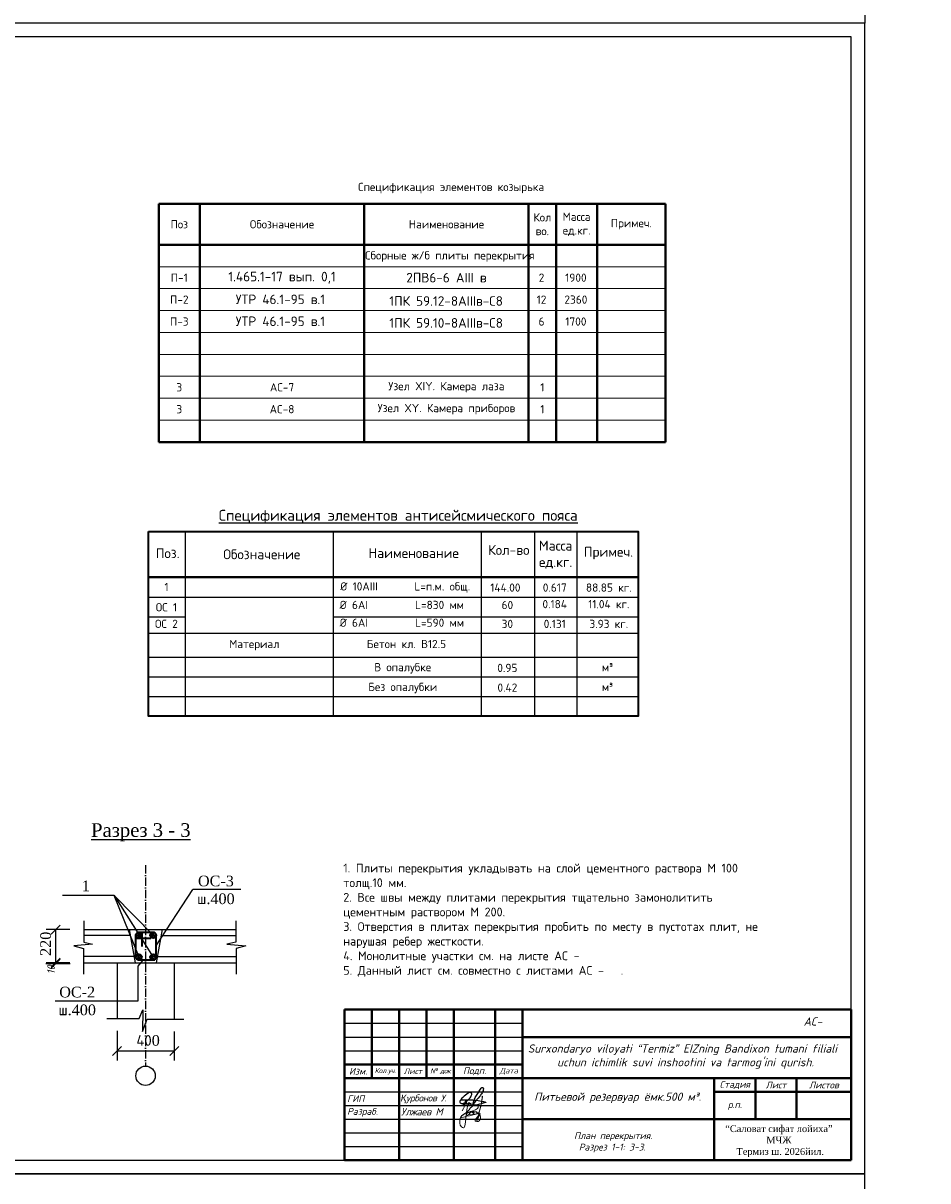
# Model space of a CAD drawing. Header units: millimetres. Extents: x -3143211 to -2549809, y 1060331 to 1394375.
# Tile 100 of 151: x -3028620 to -2995603, y 1202555 to 1244807. Entities that reach past the tile are written whole.
import ezdxf

# ---------------------------------------------------------------- set-up
doc = ezdxf.new("R2010")
doc.units = ezdxf.units.MM
doc.linetypes.add('ACAD_ISO10W100', pattern=[18, 12, -3, 0, -3])
for name, color, linetype in [('(002) Рамка', 7, 'Continuous'), ('0 @ 1', 7, 'Continuous'), ('Рамка', 7, 'Continuous')]:
    doc.layers.add(name, color=color, linetype=linetype)
doc.styles.add('Arial', font='arial.ttf')
doc.styles.get("Standard").update_dxf_attribs({"font": 'isocpeui.ttf'})
doc.styles.add('V@ler@Live', font='isocpeui.ttf')
doc.styles.add('ValeraTextStyle', font='isocpeur.ttf')
pattern_1 = [(50, (-4323027.096, 257550.24), (47.3680139, -4.1441622), [4.953, -54.483]), (355, (-4323027.096, 257550.24), (-9.1631348, 49.6747271), [3.9624, -43.5864]), (100.451, (-4323023.15, 257549.895), (38.2050504, 45.5303388), [4.2094, -46.3034]), (46.1842, (-4323027.096, 257563.45), (70.4805506, -10.9310053), [7.4295, -81.7245]), (96.6356, (-4323021.22, 257562.54), (61.725101, 64.3306445), [6.3141, -69.4551]), (351.184, (-4323027.1, 257563.45), (61.7251975, 64.3305306), [5.9436, -65.3796]), (21, (-4323020.492, 257560.146), (39.4198688, -26.5890348), [4.953, -54.483]), (326, (-4323020.492, 257560.146), (16.0685274, 47.8888712), [3.9624, -43.5864]), (71.4514, (-4323017.208, 257557.93), (55.4882876, 21.299943), [4.2094, -46.3034]), (37.5, (-4323027.096, 257550.24), (0.80303685, 21.9843101), [0, -43.05808, 0, -44.2468, 0, -43.7515]), (7.5, (-4323027.096, 257550.24), (17.37311225, 26.04694945), [0, -25.22728, 0, -42.06748, 0, -16.6751]), (327.5, (-4323041.823, 257550.24), (35.25355474, -1.48947344), [0, -16.51, 0, -51.5112, 0, -68.3514]), (317.5, (-4323048.427, 257550.24), (38.51358716, 6.61088767), [0, -21.463, 0, -34.20872, 0, -48.5394])]

# ---------------------------------------------------------------- blocks, each defined once
blk = doc.blocks.new('_Oblique')
at = {"color": 0, "linetype": 'ByBlock', "lineweight": -2}
blk.add_line((-0.5, -0.5), (0.5, 0.5), dxfattribs=at)

msp = doc.modelspace()

# ---------------------------------------------------------------- hatches: boundary and pattern name
h = msp.add_hatch()
h.set_pattern_fill('AR-CONC', color=256, scale=0.26, style=0)
h.set_pattern_definition(pattern_1)
h.paths.add_polyline_path([(-3024291.64384, 1211532.51026, 0.336450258), (-3024379.35294, 1211626.67617), (-3024415.74308, 1211626.67617, 0.0715204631), (-3024444.55322, 1211617.30191), (-3024331.79709, 1211438.08889, 0.2037968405), (-3024291.64384, 1211511.08623)])
h.paths.add_polyline_path([(-3024444.55322, 1211617.30191, 0.2568381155), (-3024503.3746, 1211533.25139), (-3024503.3746, 1211510.3451, 0.588878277), (-3024331.79709, 1211438.08889)])
h = msp.add_hatch()
h.set_pattern_fill('AR-CONC', color=256, scale=0.26, style=0)
h.set_pattern_definition(pattern_1)
h.paths.add_polyline_path([(-3023769.78375, 1211523.25205, 0.3458816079), (-3023851.05111, 1211626.67617), (-3023901.40549, 1211626.67617, 0.3458816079), (-3023982.67284, 1211523.25205, 1)])
h = msp.add_hatch()
h.set_pattern_fill('AR-CONC', color=256, scale=0.26, style=0)
h.set_pattern_definition(pattern_1)
h.paths.add_polyline_path([(-3024420.64384, 1210614.52254), (-3024374.45218, 1210614.52254, 0.3515111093), (-3024291.10347, 1210718.43127, 0.9474992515), (-3024503.3746, 1210729.88441), (-3024503.3746, 1210706.97812, 0.3215064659)])
h = msp.add_hatch()
h.set_pattern_fill('AR-CONC', color=256, scale=0.26, style=0)
h.set_pattern_definition(pattern_1)
h.paths.add_polyline_path([(-3023983.52628, 1210715.37063, 0.321730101), (-3023911.14204, 1210614.52254), (-3023843.02144, 1210614.52254, 0.284174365), (-3023771.64308, 1210700.77165), (-3023771.64308, 1210729.9696, 0.9334698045)])

# ---------------------------------------------------------------- linework, layer by layer
at = {"color": 0}
for p, q in [((-2997896.73173, 1286804.62022), (-2997896.73173, 1244804.62022)), ((-2997896.73173, 1244804.62022), (-3057296.73173, 1244804.62022)), ((-2997896.73173, 1202804.62022), (-2997896.73173, 1244804.62022))]:
    msp.add_line(p, q, dxfattribs=at)
at = {"color": 1}
msp.add_line((-2997896.73173, 1244804.62022), (-3057296.73173, 1244804.62022), dxfattribs=at)
at = {"color": 0, "lineweight": 40, "ltscale": 25}
for p, q in [((-3023671.9014, 1229517.8704), (-3023671.9014, 1238217.8704)), ((-3023671.9014, 1238217.8704), (-3005171.9014, 1238217.8704)), ((-3022171.9014, 1229517.8704), (-3022171.9014, 1238217.8704)), ((-3016171.9014, 1229517.8704), (-3016171.9014, 1238217.8704)), ((-3010171.9014, 1238217.8704), (-3010171.9014, 1229517.8704)), ((-3009171.9014, 1238217.8704), (-3009171.9014, 1229517.8704)), ((-3007671.9014, 1238217.8704), (-3007671.9014, 1229517.8704)), ((-3005171.9014, 1238217.8704), (-3005171.9014, 1229517.8704)), ((-3023671.9014, 1236717.8704), (-3005171.9014, 1236717.8704)), ((-3023671.9014, 1229517.8704), (-3005171.9014, 1229517.8704))]:
    msp.add_line(p, q, dxfattribs=at)
at = {"color": 0, "lineweight": 0, "ltscale": 25}
for p, q in [((-3023671.9014, 1235917.8704), (-3005171.9014, 1235917.8704)), ((-3023671.9014, 1235117.8704), (-3005171.9014, 1235117.8704)), ((-3023671.9014, 1234317.8704), (-3005171.9014, 1234317.8704)), ((-3023671.9014, 1233517.8704), (-3005171.9014, 1233517.8704)), ((-3016171.9014, 1233517.8704), (-3005171.9014, 1233517.8704)), ((-3023671.9014, 1232717.8704), (-3005171.9014, 1232717.8704)), ((-3023671.9014, 1231917.8704), (-3005171.9014, 1231917.8704)), ((-3023671.9014, 1231117.8704), (-3005171.9014, 1231117.8704)), ((-3023671.9014, 1230317.8704), (-3005171.9014, 1230317.8704))]:
    msp.add_line(p, q, dxfattribs=at)
for p, q in [((-3024045.73116, 1226254.19961), (-3006173.35992, 1226254.19961)), ((-3024045.73116, 1219509.48557), (-3024045.73116, 1226254.19961)), ((-3022695.73116, 1219509.48557), (-3022695.73116, 1226254.19961)), ((-3017295.73116, 1219509.48557), (-3017295.73116, 1226254.19961)), ((-3011895.73116, 1219509.48557), (-3011895.73116, 1226254.19961)), ((-3009950.23235, 1219509.48557), (-3009950.23235, 1226254.19961)), ((-3009950.23235, 1219509.48557), (-3009950.23235, 1226254.19961)), ((-3008401.84431, 1219509.48557), (-3008401.84431, 1226254.19961)), ((-3024045.73116, 1224583.06672), (-3006173.35992, 1224583.06672)), ((-3024045.73116, 1223863.06672), (-3006173.35992, 1223863.06672)), ((-3024045.73116, 1223143.06672), (-3022695.73116, 1223143.06672)), ((-3017295.73116, 1223143.06672), (-3006173.35992, 1223143.06672)), ((-3024045.73116, 1222538.63317), (-3006173.35992, 1222538.63317)), ((-3024045.73116, 1221669.48557), (-3006173.35992, 1221669.48557)), ((-3024045.73116, 1220949.48557), (-3006173.35992, 1220949.48557)), ((-3024045.73116, 1220229.48557), (-3006173.35992, 1220229.48557)), ((-3024045.73116, 1220229.48557), (-3006173.35992, 1220229.48557)), ((-3024045.73116, 1220229.48557), (-3006173.35992, 1220229.48557)), ((-3024045.73116, 1220229.48557), (-3006173.35992, 1220229.48557)), ((-3024045.73116, 1220229.48557), (-3006173.35992, 1220229.48557)), ((-3024045.73116, 1220229.48557), (-3006173.35992, 1220229.48557)), ((-3024045.73116, 1219509.48557), (-3006173.35992, 1219509.48557)), ((-3024045.73116, 1219509.48557), (-3006173.35992, 1219509.48557)), ((-3024045.73116, 1219509.48557), (-3006173.35992, 1219509.48557)), ((-3024045.73116, 1219509.48557), (-3006173.35992, 1219509.48557)), ((-3024045.73116, 1219509.48557), (-3006173.35992, 1219509.48557)), ((-3024045.73116, 1219509.48557), (-3006173.35992, 1219509.48557)), ((-3024045.73116, 1219509.48557), (-3006173.35992, 1219509.48557)), ((-3024045.73116, 1219509.48557), (-3006173.35992, 1219509.48557)), ((-3024045.73116, 1219509.48557), (-3006173.35992, 1219509.48557)), ((-3024045.73116, 1219509.48557), (-3006173.35992, 1219509.48557)), ((-3024045.73116, 1219509.48557), (-3006173.35992, 1219509.48557))]:
    msp.add_line(p, q)
at = {"color": 1, "linetype": 'ACAD_ISO10W100', "ltscale": 25}
msp.add_line((-3024148.8275, 1214076.15132), (-3024148.8275, 1206743.90622), dxfattribs=at)
at = {"ltscale": 0.01}
for p, q in [((-3023771.64308, 1211119.65883), (-3022429.58497, 1213182.03089)), ((-3020675.67974, 1213182.03089), (-3022429.58497, 1213182.03089)), ((-3025192.1555, 1212770.46864), (-3025179.05863, 1212783.56551)), ((-3025178.61486, 1212784.00928), (-3025146.34024, 1212816.2839)), ((-3023105.22037, 1210514.32761), (-3021654.55027, 1210514.32761))]:
    msp.add_line(p, q, dxfattribs=at)
at = {"linetype": 'ByBlock'}
for p, q in [((-3025292.61282, 1212965.19605), (-3027182.05184, 1212965.19605)), ((-3025292.61282, 1212965.19605), (-3024378.8887, 1211503.68946)), ((-3024385.3283, 1210718.02318), (-3025292.61282, 1212965.19605)), ((-3023876.2283, 1211523.25205), (-3025292.61282, 1212965.19605)), ((-3025292.61282, 1212965.19605), (-3023877.08174, 1210715.37063)), ((-3026407.05119, 1212042.00502), (-3026407.05119, 1211262.8681)), ((-3020862.26279, 1212042.00502), (-3020862.26279, 1211262.8681)), ((-3026920.50882, 1211722.4742), (-3027779.78766, 1211722.4742)), ((-3027436.58766, 1211722.4742), (-3027436.58766, 1210473.4602)), ((-3026407.05119, 1211722.4742), (-3020862.26279, 1211722.4742)), ((-3024713.07511, 1211503.66005), (-3026407.05119, 1211503.66005)), ((-3024752.8595, 1211722.4742), (-3024533.2115, 1210514.4102)), ((-3023544.7955, 1211722.4742), (-3023764.4435, 1210514.4102)), ((-3023584.57989, 1211503.66005), (-3020862.26279, 1211503.66005)), ((-3026084.76114, 1211187.93344), (-3026774.34082, 1211127.9959)), ((-3026774.34082, 1211127.9959), (-3026422.02519, 1211038.11511)), ((-3026422.02519, 1211038.11511), (-3026422.02519, 1210101.61029)), ((-3026407.05119, 1211262.8681), (-3026084.76114, 1211187.93344)), ((-3020862.26279, 1211262.8681), (-3021184.55285, 1211187.93344)), ((-3021184.55285, 1211187.93344), (-3020494.97317, 1211127.9959)), ((-3020494.97317, 1211127.9959), (-3020847.2888, 1211038.11511)), ((-3020847.2888, 1211038.11511), (-3020847.2888, 1210101.61029)), ((-3024574.8733, 1210743.55012), (-3026422.02519, 1210743.55012)), ((-3024259.95013, 1210601.98865), (-3024432.96574, 1210391.92673)), ((-3023722.7817, 1210743.55012), (-3020847.2888, 1210743.55012)), ((-3026920.50882, 1210514.4102), (-3027779.78766, 1210514.4102)), ((-3026422.02519, 1210514.4102), (-3020847.2888, 1210514.4102)), ((-3025192.1555, 1210514.4102), (-3025192.1555, 1208478.59809)), ((-3024432.96574, 1210391.92673), (-3024432.96574, 1209107.63119)), ((-3023105.4995, 1210514.4102), (-3023105.4995, 1208453.60287)), ((-3024432.96574, 1209107.63119), (-3027446.26912, 1209107.63119)), ((-3025566.0399, 1208478.59809), (-3024382.93902, 1208478.59809)), ((-3024382.93902, 1208478.59809), (-3024249.64718, 1208795.01725)), ((-3024249.64718, 1208795.01725), (-3024266.25047, 1208003.89284)), ((-3024266.25047, 1208003.89284), (-3024099.67446, 1208453.60287)), ((-3024099.67446, 1208453.60287), (-3022758.22163, 1208453.60287)), ((-3025192.1555, 1208028.70078), (-3025192.1555, 1206952.93673)), ((-3023105.4995, 1208003.70556), (-3023105.4995, 1206952.93673)), ((-3025192.1555, 1207296.13673), (-3023105.4995, 1207296.13673))]:
    msp.add_line(p, q, dxfattribs=at)
at = {"lineweight": 35}
for p, q in [((-3024507.95214, 1211415.33899), (-3023959.88836, 1211415.33899)), ((-3024503.3746, 1210706.97812), (-3024503.3746, 1211533.25139)), ((-3024455.77917, 1211626.67617), (-3023823.35309, 1211626.67617)), ((-3024291.64384, 1211634.48081), (-3024291.64384, 1211109.68307)), ((-3023771.64308, 1211538.54601), (-3023771.64308, 1210700.77165)), ((-3023815.32342, 1210614.52254), (-3024420.64384, 1210614.52254))]:
    msp.add_line(p, q, dxfattribs=at)
at = {"ltscale": 0.008}
msp.add_line((-3026901.84585, 1210473.4602), (-3027793.12792, 1210473.4602), dxfattribs=at)
at = {"color": 0, "lineweight": 40, "ltscale": 100}
for p, q in [((-3016896.73173, 1208804.62022), (-2998396.73173, 1208804.62022)), ((-3016896.73173, 1208804.62022), (-3016896.73173, 1203304.62022)), ((-3015896.73173, 1208804.62022), (-3015896.73173, 1206304.62022)), ((-3014896.73173, 1208804.62022), (-3014896.73173, 1203304.62022)), ((-3013896.73173, 1208804.62022), (-3013896.73173, 1206304.62022)), ((-3012896.73173, 1208804.62022), (-3012896.73173, 1203304.62022)), ((-3011396.73173, 1208804.62022), (-3011396.73173, 1203304.62022)), ((-3010396.73173, 1208804.62022), (-3010396.73173, 1203304.62022)), ((-2998396.73173, 1208804.62022), (-2998396.73173, 1203304.62022)), ((-3010396.73173, 1207804.62022), (-2998396.73173, 1207804.62022)), ((-3016896.73173, 1206804.62022), (-3010396.73173, 1206804.62022)), ((-3016896.73173, 1206304.62022), (-2998396.73173, 1206304.62022)), ((-3003396.73173, 1206304.62022), (-3003396.73173, 1203304.62022)), ((-3001896.73173, 1206304.62022), (-3001896.73173, 1204804.62022)), ((-3000396.73173, 1206304.62022), (-3000396.73173, 1204804.62022)), ((-3003396.73173, 1205804.62022), (-2998396.73173, 1205804.62022)), ((-3010396.73173, 1204804.62022), (-2998396.73173, 1204804.62022)), ((-3016896.73173, 1203304.62022), (-2998396.73173, 1203304.62022))]:
    msp.add_line(p, q, dxfattribs=at)
at = {"color": 0, "ltscale": 100}
for p, q in [((-3016896.73173, 1208304.62022), (-3010396.73173, 1208304.62022)), ((-3016896.73173, 1207804.62022), (-3010396.73173, 1207804.62022)), ((-3016896.73173, 1207304.62022), (-3010396.73173, 1207304.62022)), ((-3016896.73173, 1205804.62022), (-3010396.73173, 1205804.62022)), ((-3016896.73173, 1205304.62022), (-3010396.73173, 1205304.62022)), ((-3016896.73173, 1204804.62022), (-3010396.73173, 1204804.62022)), ((-3016896.73173, 1204304.62022), (-3010396.73173, 1204304.62022)), ((-3016896.73173, 1203804.62022), (-3010396.73173, 1203804.62022))]:
    msp.add_line(p, q, dxfattribs=at)
at = {"color": 0}
for points in [[(-3057296.73173, 1202804.62022), (-2997896.73173, 1202804.62022), (-2997896.73173, 1244804.62022), (-3057296.73173, 1244804.62022)], [(-3055296.73173, 1203304.62022), (-2998396.73173, 1203304.62022), (-2998396.73173, 1244304.62022), (-3055296.73173, 1244304.62022)], [(-3057296.73173, 1160804.62022), (-2997896.73173, 1160804.62022), (-2997896.73173, 1202804.62022), (-3057296.73173, 1202804.62022)]]:
    msp.add_lwpolyline(points, close=True, dxfattribs=at)
at = {"lineweight": 35, "ltscale": 500}
for points in [[(-3024045.73116, 1226254.19961), (-3006173.35992, 1226254.19961), (-3006173.35992, 1224583.06672), (-3024045.73116, 1224583.06672)], [(-3024045.73116, 1224583.06672), (-3006173.35992, 1224583.06672), (-3006173.35992, 1219509.48557), (-3024045.73116, 1219509.48557)]]:
    msp.add_lwpolyline(points, close=True, dxfattribs=at)
at = {"color": 0, "ltscale": 100}
msp.add_lwpolyline([(-3012649.4322, 1205510.93729), (-3012665.166, 1205487.1682), (-3012678.25145, 1205455.91784), (-3012680.97758, 1205428.58192), (-3012669.12394, 1205405.35617), (-3012647.23408, 1205388.64364), (-3012626.29332, 1205381.76073), (-3012601.96004, 1205380.53203), (-3012580.79714, 1205381.48889), (-3012547.90177, 1205387.80638), (-3012516.68247, 1205400.90892), (-3012480.03109, 1205424.02593), (-3012435.26188, 1205456.41801), (-3012405.07245, 1205484.74342), (-3012329.81091, 1205563.72835), (-3012310.9299, 1205585.4753), (-3012286.53603, 1205620.34654), (-3012267.10979, 1205652.22757), (-3012252.83292, 1205686.37028), (-3012247.72394, 1205705.96429), (-3012248.67304, 1205727.70037), (-3012249.88465, 1205740.03089), (-3012252.2675, 1205747.33786), (-3012256.9928, 1205753.64448), (-3012266.78669, 1205763.98516), (-3012275.44975, 1205770.15042), (-3012287.64668, 1205777.47914), (-3012298.9349, 1205780.03441), (-3012321.16805, 1205780.03441), (-3012336.73732, 1205774.27146), (-3012374.45896, 1205752.85072), (-3012424.29676, 1205720.90444), (-3012478.45599, 1205681.58595), (-3012523.77042, 1205643.83325), (-3012572.43699, 1205600.69817), (-3012604.38327, 1205570.06759), (-3012649.4322, 1205510.93729), (-3012385.90873, 1205513.66687), (-3012329.73014, 1205510.86151), (-3012261.55655, 1205508.87166), (-3012211.76664, 1205507.4184), (-3012145.54433, 1205505.03333), (-3012074.68499, 1205500.90141), (-3012016.72937, 1205491.19139), (-3011956.53225, 1205478.09973), (-3011886.92492, 1205466.31288), (-3011821.25534, 1205449.50248), (-3011790.137, 1205443.5112), (-3011771.47812, 1205438.43329), (-3011742.68205, 1205429.65839), (-3011735.10945, 1205425.82005), (-3011731.49479, 1205424.0368), (-3011729.51582, 1205420.89437), (-3011730.94957, 1205418.45871), (-3011739.00681, 1205413.64176), (-3011835.51202, 1205384.45735), (-3011900.99986, 1205366.86407), (-3011964.77124, 1205348.05295), (-3012039.16445, 1205327.76305), (-3012067.61723, 1205322.06535), (-3012086.55404, 1205318.27323), (-3012128.96539, 1205317.5746), (-3012152.99577, 1205319.96677), (-3012165.93986, 1205325.82757), (-3012179.22725, 1205335.82029), (-3012185.64882, 1205344.61694), (-3012193.05987, 1205361.17724), (-3012194.97826, 1205384.48997), (-3012194.67535, 1205398.79947), (-3012187.52682, 1205424.99367), (-3012176.2184, 1205464.89933), (-3012148.43201, 1205535.55517), (-3012118.30317, 1205597.89281), (-3012080.41998, 1205664.22101), (-3012031.20818, 1205743.54302), (-3011986.56013, 1205807.27246), (-3011949.72701, 1205862.21614), (-3011928.36218, 1205900.49077), (-3011906.87066, 1205938.99237), (-3011897.44578, 1205950.83497), (-3011882.48233, 1205957.46779), (-3011868.10448, 1205958.8161), (-3011853.20161, 1205956.81538), (-3011835.14853, 1205947.68166), (-3011825.92006, 1205935.64472), (-3011821.3563, 1205919.7042), (-3011822.08327, 1205898.55529), (-3011825.94025, 1205875.44916), (-3011837.51118, 1205837.84868), (-3011854.494, 1205799.65016), (-3011873.7385, 1205766.26859), (-3011893.10975, 1205732.66715), (-3011911.17743, 1205705.80119), (-3011933.33293, 1205672.85679), (-3011957.48135, 1205642.65891), (-3012012.51669, 1205575.18596), (-3012060.67064, 1205518.0815), (-3012074.68499, 1205500.90141), (-3012111.43734, 1205460.4847), (-3012147.2204, 1205417.90416), (-3012210.85043, 1205346.07398), (-3012251.01449, 1205300.73388), (-3012255.84176, 1205302.86279), (-3012256.28602, 1205319.35785), (-3012262.30371, 1205328.70904), (-3012271.7947, 1205332.98232), (-3012286.25332, 1205337.41869), (-3012295.82509, 1205344.6713), (-3012291.86714, 1205354.63141), (-3012285.10229, 1205366.30952), (-3012270.92638, 1205381.42365), (-3012320.01702, 1205360.25299), (-3012329.14452, 1205367.67958), (-3012332.35531, 1205371.24608), (-3012307.47679, 1205391.39463), (-3012307.86047, 1205394.45008), (-3012309.79906, 1205395.0155), (-3012342.08862, 1205363.9391), (-3012352.04406, 1205358.99167), (-3012361.05041, 1205356.01234), (-3012367.51236, 1205355.15333), (-3012375.06477, 1205355.67526), (-3012381.34498, 1205357.75209), (-3012384.87885, 1205361.39471), (-3012385.48466, 1205364.00434), (-3012348.20728, 1205394.24348), (-3012348.28805, 1205397.98396), (-3012351.57961, 1205399.13654), (-3012392.12836, 1205360.0029), (-3012400.62986, 1205354.71839), (-3012413.95764, 1205350.34726), (-3012432.09149, 1205348.91196), (-3012443.13739, 1205351.6412), (-3012450.26573, 1205357.66511), (-3012452.2245, 1205367.96229), (-3012445.6212, 1205381.0757), (-3012435.76672, 1205398.11444), (-3012429.50671, 1205403.34458), (-3012425.38721, 1205404.13834), (-3012423.40824, 1205402.94226), (-3012423.61018, 1205401.14814), (-3012485.48336, 1205374.88869), (-3012506.92896, 1205366.99455), (-3012528.47553, 1205360.99239), (-3012543.76209, 1205355.07722), (-3012551.94913, 1205351.90922), (-3012555.61573, 1205348.59663), (-3012557.57451, 1205343.6057), (-3012557.45334, 1205334.49373), (-3012554.86856, 1205328.52419), (-3012549.57784, 1205323.70724), (-3012543.17647, 1205319.89065), (-3012536.09772, 1205315.6702), (-3012528.8794, 1205315.7696), (-3012520.82216, 1205317.80294), (-3012515.08718, 1205321.98923), (-3012508.95211, 1205326.46757), (-3012504.12205, 1205333.67822), (-3012499.1011, 1205341.17386), (-3012494.32816, 1205350.56473), (-3012491.17796, 1205359.00254), (-3012488.21806, 1205366.93062), (-3012486.41546, 1205371.7589), (-3012486.41149, 1205374.54705), (-3012484.17078, 1205383.47874), (-3012481.2629, 1205399.85419), (-3012476.05295, 1205425.04804), (-3012470.35836, 1205453.44956), (-3012459.13072, 1205490.56073), (-3012451.05034, 1205512.99213)], dxfattribs=at)
at = {"lineweight": 18, "elevation": 0}
msp.add_lwpolyline([(-3012598.39511, 1205110.93451), (-3012552.47911, 1205189.15458), (-3012527.27606, 1205245.79636), (-3012520.11145, 1205281.23472), (-3012518.47159, 1205315.88492), (-3012520.26762, 1205326.27517), (-3012525.44098, 1205333.00337), (-3012532.68369, 1205336.62698), (-3012521.82939, 1205326.27517), (-3012514.05959, 1205319.55659), (-3012495.41598, 1205305.59078), (-3012465.41049, 1205292.13439), (-3012444.69753, 1205289.02981), (-3012411.56851, 1205288.52039), (-3012396.04843, 1205292.65343), (-3012374.82789, 1205299.38162), (-3012364.98875, 1205308.17633), (-3012359.28829, 1205315.93298), (-3012358.78072, 1205324.20866), (-3012363.4465, 1205330.93685), (-3012370.68921, 1205330.93685), (-3012376.37014, 1205327.83227), (-3012381.03593, 1205323.17059), (-3012391.38264, 1205308.69536), (-3012398.11777, 1205294.71994), (-3012405.36048, 1205269.37387), (-3012415.70719, 1205221.78632), (-3012452.36972, 1204970.14224), (-3012468.26072, 1204821.824), (-3012493.44424, 1204615.22999), (-3012511.99025, 1204520.96799), (-3012525.24576, 1204497.13096), (-3012545.11927, 1204489.18208), (-3012559.68277, 1204489.18208), (-3012584.86629, 1204499.78379), (-3012616.66781, 1204522.2944), (-3012665.68783, 1204584.53981), (-3012685.56134, 1204665.31659), (-3012686.88884, 1204764.63435), (-3012672.32535, 1204837.47186), (-3012644.48682, 1204893.0948), (-3012614.0128, 1204926.19752), (-3012508.00774, 1204999.03503), (-3012427.1862, 1205059.95402), (-3012338.39963, 1205147.35327), (-3012301.30762, 1205202.97621), (-3012237.70458, 1205273.16089), (-3012199.28507, 1205304.9468), (-3012160.84603, 1205318.19173), (-3012122.42652, 1205326.131), (-3012095.93501, 1205326.131), (-3012066.76898, 1205318.19173), (-3012025.69446, 1205300.97716), (-3012011.13096, 1205277.14013), (-3012011.13096, 1205251.97669), (-3012015.09395, 1205226.81324), (-3012037.62247, 1205197.68016), (-3012110.49851, 1205148.67968), (-3012250.9601, 1205095.70957), (-3012398.03968, 1205050.67873), (-3012476.20622, 1205022.87206), (-3012531.86376, 1204984.47329), (-3012616.66781, 1204926.19752), (-3012640.52383, 1204893.0948), (-3012648.05936, 1204876.18781), (-3012649.09403, 1204867.33543), (-3012645.9705, 1204860.04976), (-3012639.72342, 1204856.39731), (-3012630.86038, 1204855.35925), (-3012549.57031, 1204876.70684), (-3012492.25339, 1204896.49735), (-3012429.2165, 1204922.01643), (-3012387.36109, 1204945.88229), (-3012339.3367, 1204993.88315), (-3012324.67559, 1205025.87091), (-3012325.72978, 1205041.41304), (-3012332.543, 1205046.13239), (-3012348.80492, 1205051.37077), (-3012366.12103, 1205050.32309), (-3012382.91005, 1205046.13239), (-3012393.92052, 1205038.78904), (-3012409.65534, 1205027.78364), (-3012422.2471, 1205013.63521), (-3012443.74095, 1204981.65706), (-3012450.57369, 1204961.732), (-3012454.24384, 1204941.81654), (-3012449.51949, 1204923.46779), (-3012437.98192, 1204916.12445), (-3012421.72001, 1204913.51007), (-3012329.39994, 1204931.33017), (-3012239.71536, 1204955.96497), (-3012214.53184, 1204970.64205), (-3012199.32411, 1205002.62019), (-3012198.79702, 1205017.29727), (-3012199.32411, 1205031.97435), (-3012208.77282, 1205043.50839), (-3012218.72909, 1205051.89941), (-3012231.32085, 1205058.18547), (-3012254.92309, 1205058.71411), (-3012279.57951, 1205053.47573), (-3012295.84143, 1205047.18006), (-3012307.9061, 1205040.89401), (-3012319.44366, 1205027.26461), (-3012326.78398, 1205012.58753), (-3012327.83817, 1204994.75782), (-3012316.80818, 1204974.84236), (-3012297.4032, 1204960.68432), (-3012273.80097, 1204958.58897), (-3012229.23199, 1204962.77967), (-3012197.76235, 1204966.97999), (-3012141.63628, 1204977.98539), (-3012087.05245, 1204993.71975), (-3012067.62795, 1205005.78245), (-3012058.72587, 1205020.45952), (-3012057.67168, 1205047.71832), (-3012061.86893, 1205060.30004), (-3012075.49536, 1205071.30545), (-3012092.81148, 1205074.97712), (-3012120.08386, 1205073.92944), (-3012143.159, 1205068.16242), (-3012168.34252, 1205051.90902), (-3012182.49605, 1205030.93628), (-3012184.07735, 1205016.78785), (-3012178.2988, 1205003.15845), (-3012165.72656, 1204995.29607), (-3012139.48884, 1204985.33835), (-3012110.65469, 1204986.90506), (-3012036.15831, 1205004.20613), (-3012001.77987, 1205012.5587), (-3011951.93992, 1205143.16256), (-3011916.89773, 1205273.76642), (-3011880.52804, 1205450.14123), (-3011867.05778, 1205634.6091), (-3011861.66968, 1205650.76637), (-3011860.32265, 1205633.26346), (-3011887.26317, 1205403.02465), (-3011999.08582, 1204946.58395), (-3012046.23172, 1204785.01117), (-3012059.70197, 1204752.69661), (-3012073.17223, 1204732.50242), (-3012085.29546, 1204728.45589), (-3012094.74416, 1204728.45589), (-3012112.2555, 1204733.84806), (-3012118.99063, 1204743.26753), (-3012121.68468, 1204756.73353), (-3012121.68468, 1204776.92772), (-3012102.82632, 1204815.98009), (-3012083.94844, 1204836.17428), (-3011942.51074, 1205017.94125), (-3012013.9031, 1204840.2112), (-3012039.49659, 1204795.78589), (-3012055.6609, 1204770.19953), (-3012067.78413, 1204732.50242), (-3012047.57874, 1204723.07333), (-3012012.55608, 1204724.41897), (-3011972.14531, 1204750.00533), (-3011938.46966, 1204798.47717), (-3011931.73454, 1204834.82864), (-3011931.73454, 1204877.91792), (-3011946.55182, 1204949.27523), (-3012003.1269, 1205007.16653), (-3012073.17223, 1205055.63837), (-3012174.21868, 1205081.22473), (-3012321.064, 1205089.29856)], dxfattribs=at)
at = {"lineweight": 35}
for centre in [(-3024397.54801, 1211521.79825), (-3023876.2283, 1211523.25205), (-3024397.54801, 1210718.43127), (-3023877.08174, 1210715.37063)]:
    msp.add_circle(centre, 106.44454, dxfattribs=at)
msp.add_circle((-3024152.71138, 1206390.27386), 353.65368)

# ---------------------------------------------------------------- block references
for p, xscale, yscale, zscale in [((-3027436.58766, 1211722.4742), 325, 325, 325), ((-3027436.58766, 1210473.4602), 338, 338, 338), ((-3027436.58766, 1210514.4102), 325, 325, 325), ((-3025192.1555, 1207296.13673), 325, 325, 325), ((-3023105.4995, 1207296.13673), 325, 325, 325)]:
    msp.add_blockref('_Oblique', p, dxfattribs=dict(xscale=xscale, yscale=yscale, zscale=zscale))

# ---------------------------------------------------------------- texts
at = {"layer": '(002) Рамка', "char_height": 300, "width": 11750.9206449, "attachment_point": 1}
for insert in [(-3069699.28716, 1207534.63865), (-3010299.28716, 1207534.63865)]:
    msp.add_mtext('\\pi96.71032;Surxondaryo viloyati “Termiz” EIZning Bandixon tumani filiali \\P\\pi1164.55123;uchun ichimlik suvi inshootini va tarmog’ini qurish.', dxfattribs=dict(at, insert=insert))
at = {"color": 0}
for s, insert, char_height, width, attachment_point in [('\\pt5.949;{\\fISOCPEUR|b0|i0|c204|p34;Спецификация элементов козырька}', (-3016396.42003, 1238980.02944), 300, 6708, 1), ('{\\fISOCPEUR|b0|i0|c204|p34;Поз}', (-3022921.9014, 1237467.8704), 300, 1500, 5), ('{\\fISOCPEUR|b0|i0|c204|p34;Обозначение}', (-3019171.9014, 1237467.8704), 300, 6000, 5), ('\\pt6.801;{\\fISOCPEUR|b0|i0|c204|p34;Наименование}', (-3013171.9014, 1237467.8704), 300, 6000, 5), ('\\pt5.949;{\\fISOCPEUR|b0|i0|c204|p34;Кол\\Pво.}', (-3009671.9014, 1237467.8704), 300, 1000, 5), ('\\pt5.949;{\\fISOCPEUR|b0|i0|c204|p34;Масса\\Pед.кг.}', (-3008421.9014, 1237467.8704), 300, 1500, 5), ('\\pt5.949;{\\fISOCPEUR|b0|i0|c204|p34;Примеч.}', (-3006421.9014, 1237467.8704), 300, 2500, 5), ('\\pt5.949;{\\fISOCPEUR|b0|i0|c204|p34;П-1}', (-3022921.9014, 1235517.8704), 300, 1500, 5), ('\\pt7.9345;{\\fISOCPEUR|b0|i0|c204|p34;1.465.1-17 вып. 0,1}', (-3019171.9014, 1235517.8704), 350, 6000, 5), ('\\pt5.95;{\\fISOCPEUR|b0|i0|c204|p34;2ПВ6-6 AIII в}', (-3013171.9014, 1235517.8704), 350, 6000, 5), ('\\pt6.801;{\\fISOCPEUR|b0|i0|c204|p34;2}', (-3009701.97837, 1235517.8704), 300, 1000, 5), ('\\pt6.801;{\\fISOCPEUR|b0|i0|c204|p34;1900}', (-3008447.61221, 1235517.8704), 300, 1500, 5), ('\\pt5.949;{\\fISOCPEUR|b0|i0|c204|p34;П-2}', (-3022921.9014, 1234717.8704), 300, 1500, 5), ('\\pt6.801;{\\fISOCPEUR|b0|i0|c204|p34;12}', (-3009701.97837, 1234717.8704), 300, 1000, 5), ('\\pt6.801;{\\fISOCPEUR|b0|i0|c204|p34;2360}', (-3008447.61221, 1234717.8704), 300, 1500, 5), ('\\pt5.949;{\\fISOCPEUR|b0|i0|c204|p34;П-3}', (-3022921.9014, 1233917.8704), 300, 1500, 5), ('\\pt6.801;{\\fISOCPEUR|b0|i0|c204|p34;6}', (-3009701.97837, 1233917.8704), 300, 1000, 5), ('\\pt6.801;{\\fISOCPEUR|b0|i0|c204|p34;1700}', (-3008447.61221, 1233917.8704), 300, 1500, 5), ('\\pt5.949;{\\fISOCPEUR|b0|i0|c204|p34;3}', (-3022921.9014, 1231517.8704), 300, 183, 5), ('\\pt6.801;{\\fISOCPEUR|b0|i0|c204|p34;АС-7}', (-3019171.9014, 1231517.8704), 300, 873, 5), ('\\pt5.1;{\\fISOCPEUR|b0|i0|c204|p34;Узел XIY. Камера лаза}', (-3013171.9014, 1231517.8704), 300, 6000, 5), ('\\pt6.801;{\\fISOCPEUR|b0|i0|c204|p34;1}', (-3009671.9014, 1231517.8704), 300, 1000, 5), ('\\pt5.949;{\\fISOCPEUR|b0|i0|c204|p34;3}', (-3022921.9014, 1230717.8704), 300, 1500, 5), ('\\pt6.801;{\\fISOCPEUR|b0|i0|c204|p34;АС-8}', (-3019171.9014, 1230717.8704), 300, 873, 5), ('\\pt5.1;{\\fISOCPEUR|b0|i0|c204|p34;Узел XY. Камера приборов}', (-3013171.9014, 1230717.8704), 300, 6000, 5), ('\\pt6.801;{\\fISOCPEUR|b0|i0|c204|p34;1}', (-3009671.9014, 1230717.8704), 300, 1000, 5)]:
    msp.add_mtext(s, dxfattribs=dict(at, insert=insert, char_height=char_height, width=width, attachment_point=attachment_point))
at = {"color": 1, "insert": (-3013047.49843, 1236290.06397), "char_height": 300, "width": 7000, "attachment_point": 5}
msp.add_mtext('\\pt6.801;{\\fISOCPEUR|b0|i0|c204|p34;\\C256;Сборные ж/б плиты перекрытия}', dxfattribs=at)
at = {"ltscale": 0.008, "insert": (-3027603.29503, 1210255.71725), "char_height": 273, "attachment_point": 5, "rotation": 90}
msp.add_mtext('10', dxfattribs=at)
at = {"char_height": 300}
for s, insert, width, attachment_point in [('АС-', (-3000137.09718, 1208521.031), 3755.5448795, 1), ('\\pt184.701;{\\C0;Питьевой резервуар ёмк.500 м³.}', (-3006926.11925, 1205775.10852), 6815.5670785, 2)]:
    msp.add_mtext(s, dxfattribs=dict(at, insert=insert, width=width, attachment_point=attachment_point))
at = {"color": 0, "ltscale": 100, "style": 'V@ler@Live'}
for s, insert, char_height, width, attachment_point in [('{\\T0.9;№ док}', (-3013396.73173, 1206554.62022), 180, 700, 5), ('Изм.', (-3016396.73173, 1206554.62022), 250, 700, 5), ('{\\W0.9;Кол.уч.}', (-3015396.73173, 1206554.62022), 180, 700, 5), ('Лист', (-3014396.73173, 1206554.62022), 200, 700, 5), ('Подп.', (-3012146.73173, 1206554.62022), 250, 1200, 5), ('Дата', (-3010896.73173, 1206554.62022), 200, 700, 5), ('Стадия', (-3002646.73173, 1206054.62022), 250, 1200, 5), ('Лист', (-3001146.73173, 1206054.62022), 250, 1200, 5), ('Листов', (-2999396.73173, 1206054.62022), 250, 1700, 5), ('ГИП', (-3016796.73173, 1205554.62022), 250, 1800, 4), ('Разраб.', (-3016796.73173, 1205054.62022), 250, 1800, 4), ('р.п.', (-3002646.73173, 1205304.62022), 250, 1200, 5)]:
    msp.add_mtext(s, dxfattribs=dict(at, insert=insert, char_height=char_height, width=width, attachment_point=attachment_point))
at = {"color": 0, "attachment_point": 1, "style": 'V@ler@Live'}
for s, insert, char_height, width in [('{\\fArial|b0|i1|c204|p34;\\T0.95;Қ\\fISOCPEUR|b0|i1|c204|p34;урбонов У.}', (-3014839.79471, 1205704.61698), 250.001, 2020.6836245), ('{\\T0.95;Улжаев М}', (-3014829.75051, 1205209.63459), 270.001013, 1950.389136)]:
    msp.add_mtext(s, dxfattribs=dict(at, insert=insert, char_height=char_height, width=width))
at = {"color": 0, "lineweight": 20, "insert": (-3009235.82668, 1204327.79107), "char_height": 250, "width": 4305.2788296, "attachment_point": 1}
msp.add_mtext('\\pi718.92729;{\\C256;План перекрытия. \\P\\pi896.01063;Разрез 1-1: 3-3. }', dxfattribs=at)
at = {"layer": '0 @ 1', "style": 'ValeraTextStyle'}
for s, insert, char_height, width, attachment_point in [('УТР 46.1-95 в.1', (-3019230.59817, 1234901.22518), 350, 4108.8034828, 2), ('1ПК 59.12-8АIIIв-С8', (-3015255.69331, 1234841.79343), 350, 11024.9252192, 1), ('УТР 46.1-95 в.1', (-3019230.59817, 1234101.22518), 350, 4108.8034828, 2), ('1ПК 59.10-8АIIIв-С8', (-3015255.69331, 1234041.79343), 350, 11024.9252192, 1), ('{\\LСпецификация элементов антисейсмического пояса}', (-3014932.63219, 1227045.31315), 400, 13084, 2), ('Кол-во', (-3010896.10383, 1225759.23442), 360, 1515.6, 2), ('Масса\\Pед.кг.', (-3009186.477, 1225917.31766), 360, 1307.0517641, 2), ('Поз.', (-3023347.87782, 1225641.57373), 360, 211.8313573, 2), ('Обозначение', (-3019910.12669, 1225602.1563), 360, 2793.6, 2), ('Наименование', (-3014367.939, 1225645.9105), 360, 3135.6, 2), ('Примеч.', (-3007259.29069, 1225692.26448), 360, 1584.1245773, 2), ('1', (-3023386.48586, 1224377.87804), 300, 135.1801653, 2), ('%%C 10AIII       L=п.м. общ.', (-3017047.19076, 1224399.52375), 300, 4623, 1), ('88.85 кг.', (-3007247.58162, 1224357.54351), 300, 1833, 2), ('ОС 1', (-3023391.15075, 1223639.23558), 300, 753, 2), ('%%C 6AI         L=830 мм', (-3017070.1652, 1223725.02052), 300, 4323, 1), ('60', (-3010948.41414, 1223719.38141), 300, 1480.2438388, 2), ('11.04 кг.', (-3007247.58162, 1223753.10995), 300, 1503, 2), ('ОС 2', (-3023391.15075, 1223034.80202), 300, 813, 2), ('%%C 6AI         L=590 мм', (-3017070.1652, 1223075.09019), 300, 4323, 1), ('30', (-3010948.41414, 1223033.10995), 300, 393, 2), ('3.93 кг.', (-3007247.58162, 1223033.10995), 300, 1353, 2), ('Материал', (-3020182.12441, 1222297.69193), 300, 1833, 2), ('Бетон кл. В12.5', (-3014631.77779, 1222297.69193), 300, 2883, 2), ('В опалубке', (-3014766.84024, 1221452.36144), 300, 2103, 2), ('0.95', (-3010948.41414, 1221426.8185), 300, 693, 2), ('Без опалубки', (-3014766.84024, 1220732.36144), 300, 2508, 2), ('0.42', (-3010948.41414, 1220706.8185), 300, 723, 2), ('{\\fTimes New Roman|b0|i0|c204|p18;\\LРазрез 3\\fTimes New Roman|b0|i0|c238|p18; - \\fTimes New Roman|b0|i0|c204|p18;3}', (-3024325.13746, 1215277.446), 499.2, 4572.5560719, 5), ('{\\fTimes New Roman|b0|i0|c238|p18;1}', (-3026333.09149, 1213320.67643), 390, 5554.757105, 5), ('{\\fTimes New Roman|b0|i0|c204|p18;ОС-3\\fTimes New Roman|b0|i0|c238|p18;\\P}ш{\\fTimes New Roman|b0|i0|c238|p18;.400}', (-3021585.76005, 1213170.14751), 390, 5554.757105, 5), ('{\\fTimes New Roman|b0|i0|c204|p18;ОС-2  \\P}ш{\\fTimes New Roman|b0|i0|c238|p18;.400}', (-3026648.15565, 1209115.7181), 390, 1342.1314348, 5)]:
    msp.add_mtext(s, dxfattribs=dict(at, insert=insert, char_height=char_height, width=width, attachment_point=attachment_point))
at = {"layer": '0 @ 1', "color": 7, "char_height": 300, "attachment_point": 2, "style": 'ValeraTextStyle'}
for s, insert, width in [('144.00', (-3011020.40922, 1224357.54351), 1113), ('0.617', (-3009219.87257, 1224357.54351), 843), ('0.184', (-3009219.87257, 1223753.10995), 873), ('0.131', (-3009219.87257, 1223033.10995), 633), ('м³', (-3007294.04401, 1221452.14369), 378), ('м³', (-3007294.04401, 1220732.14369), 378)]:
    msp.add_mtext(s, dxfattribs=dict(at, insert=insert, width=width))
at = {"layer": '0 @ 1', "color": 188, "insert": (-3016936.78745, 1214128.39113), "char_height": 320, "width": 15843.0600189, "attachment_point": 1, "style": 'ValeraTextStyle'}
msp.add_mtext('{\\C256;1. Плиты перекрытия укладывать на слой цементного раствора М 100 толщ.10 мм.\\P2. Все швы между плитами перекрытия тщательно замонолитить цементным раствором М 200.\\P3. Отверстия в плитах перекрытия пробить по месту в пустотах плит, не нарушая ребер жесткости.\\P4. Монолитные участки см. на листе АС -   \\P5. Данный лист см. совместно с листами АС -   .}', dxfattribs=at)
at = {"layer": '0 @ 1', "linetype": 'ByBlock', "insert": (-3027798.47275, 1211205.34999), "char_height": 390, "attachment_point": 5, "rotation": 90, "style": 'ValeraTextStyle'}
msp.add_mtext('{\\fTimes New Roman|b0|i0|c238|p18;220}', dxfattribs=at)
at = {"layer": '0 @ 1', "linetype": 'ByBlock', "insert": (-3024059.9118, 1207677.06335), "char_height": 390, "attachment_point": 5, "style": 'ValeraTextStyle'}
msp.add_mtext('40{\\fTimes New Roman|b0|i0|c238|p18;0}', dxfattribs=at)
at = {"layer": 'Рамка', "color": 7, "linetype": 'Continuous', "lineweight": 9, "insert": (-3001037.68142, 1204002.33084), "char_height": 250, "width": 4603.8764225, "attachment_point": 5, "style": 'Arial'}
msp.add_mtext('{\\fTimes New Roman|b0|i0|c204|p18;\\C256;“Саловат сифат лойиха” MЧЖ\\P \\C7;Термиз ш. 2026йил.}', dxfattribs=at)

doc.saveas('drawing.dxf')
